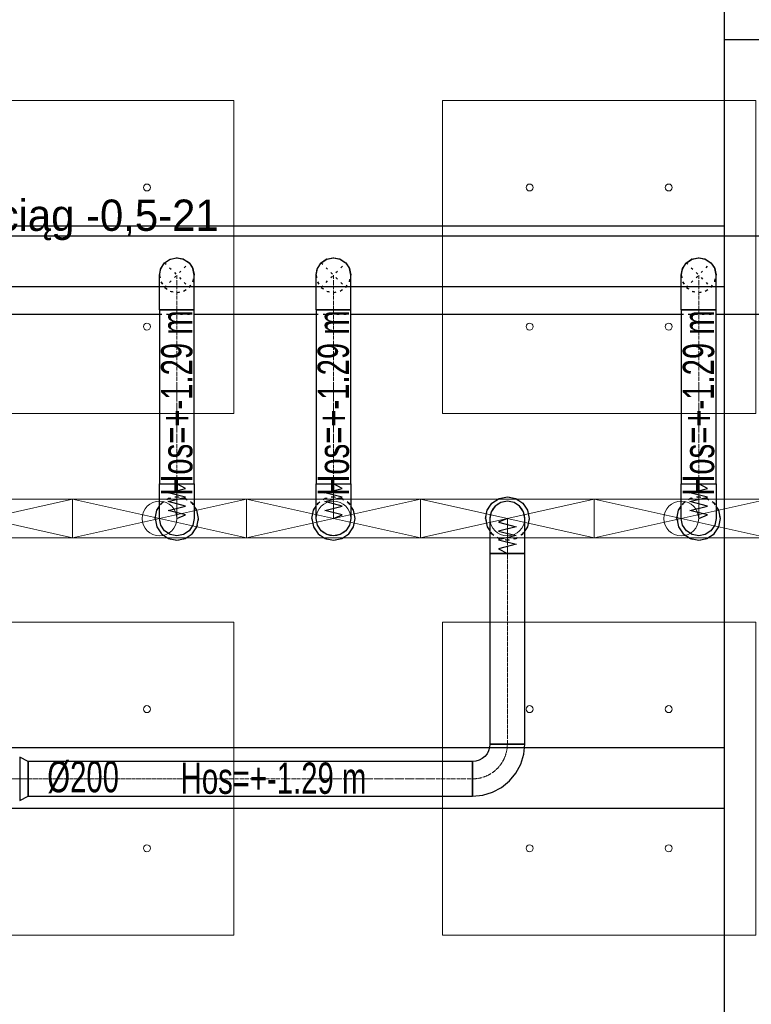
# Model space of a CAD drawing. Header units: centimetres. Extents: x -228435 to 46820, y -89367 to 152985.
# Tile 135 of 252: x -15372 to -11165, y 59203 to 64865. Entities that reach past the tile are written whole.
import ezdxf

# ---------------------------------------------------------------- set-up
doc = ezdxf.new("R2010")
doc.units = ezdxf.units.CM
doc.header["$LTSCALE"] = 50
doc.header["$PDMODE"] = 35
doc.header["$PDSIZE"] = 0.1
for name, pattern in [('CADVENT_CENTERLINE', [9.9, 7.4, -1, 0.5, -1]), ('CADVENT_HIDDEN', [0.8, 0.25, -0.55]), ('Kondygnacja  -0_5$0$HIDDEN', [9.525, 6.35, -3.175]), ('Kondygnacja  -0_5$0$HIDDEN2', [4.7625, 3.175, -1.5875])]:
    doc.linetypes.add(name, pattern=pattern)
doc.layers.get('0').update_dxf_attribs({"color": 8})
doc.layers.get('DEFPOINTS').update_dxf_attribs({"color": 8})
for name, color, linetype in [('01-103-Went PP_poziom-0_5$0$L_Nawiew', 3, 'Continuous'), ('bgde-nawiewDETAILS', 1, 'Continuous'), ('bgde-nawiewEXP', 1, 'Continuous'), ('bgde-nawiewHIDDEN', 1, 'Continuous'), ('bgde-tekst', 7, 'Continuous'), ('Kondygnacja  -0_5$0$ARCH_KONSTR_POWYŻEJ RZUTU', 8, 'Kondygnacja  -0_5$0$HIDDEN'), ('Kondygnacja  -0_5$0$ARCH_KONSTR_POWYŻEJ RZUTU_IST', 8, 'Kondygnacja  -0_5$0$HIDDEN2')]:
    doc.layers.add(name, color=color, linetype=linetype)
for name, color, linetype, lineweight in [('bgde-nawiewCEN', 7, 'Continuous', 13), ('bgde_AJ_specyfikacja', 2, 'Continuous', 30), ('bgde_nawiewnik', 11, 'Continuous', 5), ('Kondygnacja  -0_5$0$ARCH_INFO_WYMIARY', 8, 'Continuous', 9), ('SU Lampy kwadratowe  -05$0$ARCH_SUFITY_PODWIESZANE', 8, 'Continuous', 9)]:
    doc.layers.add(name, color=color, linetype=linetype, lineweight=lineweight)
doc.styles.add('Kondygnacja  -0_5$0$Romans', font='Romans.shx', dxfattribs={"width": 0.7})
doc.dimstyles.new('Kondygnacja  -0_5$0$Wymiary 1-100', dxfattribs={"dimtxt": 12, "dimasz": 10, "dimexe": 5, "dimexo": 0, "dimgap": 4, "dimtad": 1, "dimrnd": 0.5, "dimzin": 12, "dimdsep": 46, "dimtxsty": 'Kondygnacja  -0_5$0$Romans', "dimblk": 'Kondygnacja  -0_5$0$_Oblique', "dimcen": 10, "dimdle": 10, "dimclrt": 55, "dimazin": 0, "dimtfac": 1, "dimtmove": 1, "dimatfit": 3, "dimfxl": 0, "dimtolj": 1, "dimtzin": 0, "dimarcsym": 0})

# ---------------------------------------------------------------- blocks, each defined once
blk = doc.blocks.new('SU Lampy kwadratowe  -05$0$moduł sufitu')
at = {"layer": 'SU Lampy kwadratowe  -05$0$ARCH_SUFITY_PODWIESZANE'}
for points in [[(60, -60), (240, -60), (240, -240), (60, -240)], [(360, -60), (540, -60), (540, -240), (360, -240)], [(60, -360), (240, -360), (240, -540), (60, -540)], [(360, -360), (540, -360), (540, -540), (360, -540)]]:
    blk.add_lwpolyline(points, close=True, dxfattribs=at)
for centre in [(110, -110), (190, -110), (410, -110), (490, -110), (110, -190), (190, -190), (410, -190), (490, -190), (110, -410), (190, -410), (410, -410), (490, -410), (110, -490), (190, -490), (410, -490), (490, -490)]:
    blk.add_circle(centre, 2, dxfattribs=at)
blk = doc.blocks.new('SU Lampy kwadratowe  -05')
at = {"layer": 'SU Lampy kwadratowe  -05$0$ARCH_SUFITY_PODWIESZANE'}
blk.add_blockref('SU Lampy kwadratowe  -05$0$moduł sufitu', (10460, 11000), dxfattribs=at)
blk = doc.blocks.new('Kondygnacja  -0_5$0$konstrukcja istniejąca -0.5')
at = {"layer": 'Kondygnacja  -0_5$0$ARCH_KONSTR_POWYŻEJ RZUTU_IST', "ltscale": 10}
for points in [[(11138, 10975), (10982, 10975), (10982, 11025), (11138, 11025), (11138, 10975)], [(10982, 9825), (10982, 10975)], [(9938, 10567.89), (10982, 10567.89)], [(10982, 10532.89), (9938, 10532.89)]]:
    blk.add_lwpolyline(points, dxfattribs=at)
at = {"layer": 'Kondygnacja  -0_5$0$ARCH_KONSTR_POWYŻEJ RZUTU_IST', "ltscale": 10, "elevation": 0}
for points in [[(9938, 10867.89), (10982, 10867.89)], [(10982, 10832.89), (9938, 10832.89)]]:
    blk.add_lwpolyline(points, dxfattribs=at)
blk = doc.blocks.new('Kondygnacja  -0_5$0$_Oblique')
at = {"color": 0, "linetype": 'ByBlock', "lineweight": -2}
blk.add_line((-0.5, -0.5), (0.5, 0.5), dxfattribs=at)
blk = doc.blocks.new('*D212')
at = {"layer": 'DEFPOINTS', "color": 0}
for p in [(-30586.3, 81900), (-30681.1, 12489.5), (9064, 12489.5)]:
    blk.add_point(p, dxfattribs=at)
at = {"layer": 'Kondygnacja  -0_5$0$ARCH_INFO_WYMIARY', "color": 0, "lineweight": -2}
for p, q in [((-30673.1, 81900), (-30686.1, 81900)), ((-30681.1, 81910), (-30681.1, 12479.5)), ((-30673.1, 12489.5), (-30686.1, 12489.5))]:
    blk.add_line(p, q, dxfattribs=at)
at = {"layer": 'Kondygnacja  -0_5$0$ARCH_INFO_WYMIARY', "color": 0, "lineweight": -2, "xscale": 10, "yscale": 10, "zscale": 10}
for p, rotation in [((-30681.1, 81900), 90), ((-30681.1, 12489.5), 270)]:
    blk.add_blockref('Kondygnacja  -0_5$0$_Oblique', p, dxfattribs=dict(at, rotation=rotation))
at = {"layer": 'Kondygnacja  -0_5$0$ARCH_INFO_WYMIARY', "color": 55, "insert": (-30691.1, 47194.8), "char_height": 12, "attachment_point": 5, "rotation": 90, "style": 'Kondygnacja  -0_5$0$Romans'}
blk.add_mtext('\\A1;69410.5', dxfattribs=at)
blk = doc.blocks.new('A$C066D7839')
at = {"layer": 'bgde_nawiewnik'}
for p, q in [((-50, -11.15), (-50, 11.15)), ((-50, 11.15), (50, 11.15)), ((-50, -11.15), (50, 11.15)), ((50, -11.15), (-50, 11.15)), ((50, 11.15), (50, -11.15)), ((50, -11.15), (-50, -11.15))]:
    blk.add_line(p, q, dxfattribs=at)
blk.add_circle((0, 0), 10, dxfattribs=at)

msp = doc.modelspace()

# ---------------------------------------------------------------- linework, layer by layer
at = {"layer": 'bgde-nawiewCEN', "linetype": 'CADVENT_CENTERLINE', "ltscale": 0.06}
for p, q in [((-14467.838, 63196.213), (-14467.838, 63396.213)), ((-13567.838, 63196.213), (-13567.838, 63396.213)), ((-11467.838, 63196.213), (-11467.838, 63396.213)), ((-14467.838, 63196.213), (-14467.838, 62196.041)), ((-13567.838, 63196.213), (-13567.838, 62196.041)), ((-11467.838, 63196.213), (-11467.838, 62196.041)), ((-14467.838, 62196.041), (-14467.838, 62177.345)), ((-14467.838, 62177.345), (-14467.838, 62126.234)), ((-13567.838, 62196.041), (-13567.838, 62177.345)), ((-13567.838, 62177.345), (-13567.838, 62126.234)), ((-11467.838, 62196.041), (-11467.838, 62177.345)), ((-11467.838, 62177.345), (-11467.838, 62126.234)), ((-14467.838, 62126.234), (-14467.838, 62098.441)), ((-13567.838, 62126.234), (-13567.838, 62098.441)), ((-11467.838, 62126.234), (-11467.838, 62098.441)), ((-14467.838, 62098.441), (-14467.838, 62074.915)), ((-14467.838, 62074.915), (-14467.838, 62055.3)), ((-13567.838, 62098.441), (-13567.838, 62074.915)), ((-13567.838, 62074.915), (-13567.838, 62055.3)), ((-11467.838, 62098.441), (-11467.838, 62074.915)), ((-11467.838, 62074.915), (-11467.838, 62055.3)), ((-14467.838, 62055.3), (-14467.838, 62039.241)), ((-14467.838, 62039.241), (-14467.838, 62026.382)), ((-14467.838, 62026.382), (-14467.838, 62016.367)), ((-14467.838, 62016.367), (-14467.838, 62008.841)), ((-14467.838, 62008.841), (-14467.838, 62003.448)), ((-13567.838, 62055.3), (-13567.838, 62039.241)), ((-13567.838, 62039.241), (-13567.838, 62026.382)), ((-13567.838, 62026.382), (-13567.838, 62016.367)), ((-13567.838, 62016.367), (-13567.838, 62008.841)), ((-13567.838, 62008.841), (-13567.838, 62003.448)), ((-11467.838, 62055.3), (-11467.838, 62039.241)), ((-11467.838, 62039.241), (-11467.838, 62026.382)), ((-11467.838, 62026.382), (-11467.838, 62016.367)), ((-11467.838, 62016.367), (-11467.838, 62008.841)), ((-11467.838, 62008.841), (-11467.838, 62003.448)), ((-14467.838, 62003.448), (-14467.838, 61999.834)), ((-14467.838, 61999.834), (-14467.838, 61997.641)), ((-14467.838, 61997.641), (-14467.838, 61996.515)), ((-14467.838, 61996.515), (-14467.838, 61996.041)), ((-13567.838, 62003.448), (-13567.838, 61999.834)), ((-13567.838, 61999.834), (-13567.838, 61997.641)), ((-13567.838, 61997.641), (-13567.838, 61996.515)), ((-13567.838, 61996.515), (-13567.838, 61996.041)), ((-12567.838, 61995.567), (-12567.838, 61996.041)), ((-12567.838, 61994.441), (-12567.838, 61995.567)), ((-12567.838, 61992.248), (-12567.838, 61994.441)), ((-12567.838, 61988.634), (-12567.838, 61992.248)), ((-12567.838, 61983.241), (-12567.838, 61988.634)), ((-12567.838, 61975.715), (-12567.838, 61983.241)), ((-12567.838, 61965.7), (-12567.838, 61975.715)), ((-12567.838, 61952.841), (-12567.838, 61965.7)), ((-12567.838, 61936.782), (-12567.838, 61952.841)), ((-11467.838, 62003.448), (-11467.838, 61999.834)), ((-11467.838, 61999.834), (-11467.838, 61997.641)), ((-11467.838, 61997.641), (-11467.838, 61996.515)), ((-11467.838, 61996.515), (-11467.838, 61996.041)), ((-12567.838, 61917.167), (-12567.838, 61936.782)), ((-12567.838, 61893.641), (-12567.838, 61917.167)), ((-12567.838, 61865.848), (-12567.838, 61893.641)), ((-12567.838, 61814.737), (-12567.838, 61865.848)), ((-12567.838, 61796.041), (-12567.838, 61814.737)), ((-12567.838, 60699.264), (-12567.838, 61796.041)), ((-15426.634, 60499.264), (-15323.634, 60499.264)), ((-15323.634, 60499.264), (-12767.838, 60499.264))]:
    msp.add_line(p, q, dxfattribs=at)
msp.add_arc((-12767.838, 60699.264), 200, 270, 0, dxfattribs=at)
at = {"layer": 'bgde-nawiewDETAILS', "linetype": 'CADVENT_HIDDEN'}
for p, q in [((-14538.549, 63325.502), (-14397.127, 63466.923)), ((-14538.549, 63466.923), (-14397.127, 63325.502)), ((-13638.549, 63325.502), (-13497.127, 63466.923)), ((-13638.549, 63466.923), (-13497.127, 63325.502)), ((-11538.549, 63325.502), (-11397.127, 63466.923)), ((-11538.549, 63466.923), (-11397.127, 63325.502))]:
    msp.add_line(p, q, dxfattribs=at)
at = {"layer": 'bgde-nawiewEXP', "linetype": 'Continuous'}
for points in [[(-17847.16, 63296.213), (-17847.16, 63496.213), (-17447.16, 63621.213), (-17447.16, 63171.213), (-17847.16, 63396.213), (-17447.16, 63621.213), (-3417.4, 63621.213), (-3417.4, 63171.213), (-4467.838, 63171.213)], [(-14560.226, 63434.481), (-14538.549, 63466.923), (-14506.106, 63488.6), (-14508.781, 63486.814)], [(-14560.226, 63434.481), (-14538.549, 63466.923), (-14512.542, 63484.301)], [(-14535.495, 63468.188), (-14510.314, 63486.743), (-14472.436, 63496.107), (-14469.256, 63495.625)], [(-14506.106, 63488.6), (-14467.838, 63496.213), (-14437.161, 63490.11)], [(-14506.106, 63488.6), (-14467.838, 63496.213), (-14429.57, 63488.6), (-14432.724, 63489.228)], [(-14464.784, 63494.947), (-14433.858, 63490.262), (-14400.454, 63470.1), (-14398.546, 63467.511)], [(-14429.57, 63488.6), (-14397.127, 63466.923), (-14379.75, 63440.916)], [(-14429.57, 63488.6), (-14397.127, 63466.923), (-14375.45, 63434.481), (-14367.838, 63396.213)], [(-13660.226, 63434.481), (-13638.549, 63466.923), (-13606.106, 63488.6), (-13608.156, 63487.231)], [(-13660.226, 63434.481), (-13638.549, 63466.923), (-13611.218, 63485.185)], [(-13636.019, 63467.971), (-13609.352, 63487.188), (-13571.377, 63496.15), (-13568.943, 63495.755)], [(-13606.106, 63488.6), (-13567.838, 63496.213), (-13535.599, 63489.8)], [(-13606.106, 63488.6), (-13567.838, 63496.213), (-13529.57, 63488.6), (-13531.988, 63489.081)], [(-13565.308, 63495.165), (-13532.863, 63489.897), (-13499.674, 63469.381), (-13498.232, 63467.381)], [(-13529.57, 63488.6), (-13497.127, 63466.923), (-13478.866, 63439.593)], [(-13529.57, 63488.6), (-13497.127, 63466.923), (-13475.45, 63434.481), (-13467.838, 63396.213)], [(-11560.226, 63434.481), (-11538.549, 63466.923), (-11506.106, 63488.6), (-11508.309, 63487.129)], [(-11560.226, 63434.481), (-11538.549, 63466.923), (-11511.551, 63484.963)], [(-11535.882, 63468.028), (-11509.589, 63487.08), (-11471.637, 63496.14), (-11469.021, 63495.723)], [(-11506.106, 63488.6), (-11467.838, 63496.213), (-11435.992, 63489.878)], [(-11506.106, 63488.6), (-11467.838, 63496.213), (-11429.57, 63488.6), (-11432.168, 63489.117)], [(-11465.171, 63495.108), (-11433.107, 63489.988), (-11399.865, 63469.558), (-11398.31, 63467.413)], [(-11429.57, 63488.6), (-11397.127, 63466.923), (-11379.088, 63439.925)], [(-11429.57, 63488.6), (-11397.127, 63466.923), (-11375.45, 63434.481), (-11367.838, 63396.213)], [(-14567.838, 63196.213), (-14367.838, 63196.213), (-14367.838, 63396.213), (-14375.45, 63434.481), (-14377.237, 63437.155)], [(-14567.838, 63396.213), (-14560.226, 63434.481), (-14560.854, 63431.327)], [(-14567.838, 63196.213), (-14567.838, 63396.213), (-14561.736, 63426.89)], [(-14566.573, 63399.267), (-14561.888, 63430.192), (-14541.725, 63463.597), (-14539.136, 63465.505)], [(-14395.862, 63463.869), (-14377.308, 63438.689), (-14367.944, 63400.811), (-14368.426, 63397.631)], [(-13667.838, 63196.213), (-13467.838, 63196.213), (-13467.838, 63396.213), (-13475.45, 63434.481), (-13476.82, 63436.531)], [(-13667.838, 63396.213), (-13660.226, 63434.481), (-13660.707, 63432.063)], [(-13667.838, 63196.213), (-13667.838, 63396.213), (-13661.425, 63428.451)], [(-13666.79, 63398.742), (-13661.522, 63431.188), (-13641.007, 63464.377), (-13639.007, 63465.818)], [(-13496.08, 63464.393), (-13476.862, 63437.726), (-13467.901, 63399.751), (-13468.296, 63397.318)], [(-11567.838, 63196.213), (-11367.838, 63196.213), (-11367.838, 63396.213), (-11375.45, 63434.481), (-11376.922, 63436.684)], [(-11567.838, 63396.213), (-11560.226, 63434.481), (-11560.743, 63431.883)], [(-11567.838, 63196.213), (-11567.838, 63396.213), (-11561.504, 63428.059)], [(-11566.733, 63398.88), (-11561.613, 63430.943), (-11541.184, 63464.186), (-11539.039, 63465.74)], [(-11396.023, 63464.256), (-11376.971, 63437.963), (-11367.91, 63400.011), (-11368.328, 63397.395)], [(-16467.838, 63171.213), (-14567.838, 63171.213)], [(-14367.838, 63171.213), (-13667.838, 63171.213)], [(-13467.838, 63171.213), (-11567.838, 63171.213)], [(-11367.838, 63171.213), (-10367.838, 63171.213)], [(-12692.838, 61996.041), (-12683.323, 62043.877), (-12656.226, 62084.429), (-12615.674, 62111.526), (-12567.838, 62121.041), (-12520.003, 62111.526), (-12479.45, 62084.429), (-12452.353, 62043.877), (-12442.838, 61996.041), (-12452.353, 61948.206), (-12467.838, 61925.031)], [(-14592.838, 61996.041), (-14583.323, 61948.206), (-14556.226, 61907.653), (-14515.674, 61880.556), (-14467.838, 61871.041), (-14420.003, 61880.556), (-14379.45, 61907.653), (-14352.353, 61948.206), (-14342.838, 61996.041), (-14352.353, 62043.877), (-14367.838, 62067.051)], [(-14592.838, 61996.041), (-14583.323, 62043.877), (-14567.838, 62067.051)], [(-13692.838, 61996.041), (-13683.323, 61948.206), (-13656.226, 61907.653), (-13615.674, 61880.556), (-13567.838, 61871.041), (-13520.003, 61880.556), (-13479.45, 61907.653), (-13452.353, 61948.206), (-13442.838, 61996.041), (-13452.353, 62043.877), (-13467.838, 62067.051)], [(-13692.838, 61996.041), (-13683.323, 62043.877), (-13667.838, 62067.051)], [(-11592.838, 61996.041), (-11583.323, 61948.206), (-11556.226, 61907.653), (-11515.674, 61880.556), (-11467.838, 61871.041), (-11420.003, 61880.556), (-11379.45, 61907.653), (-11352.353, 61948.206), (-11342.838, 61996.041), (-11352.353, 62043.877), (-11367.838, 62067.051)], [(-11592.838, 61996.041), (-11583.323, 62043.877), (-11567.838, 62067.051)], [(-12692.838, 61996.041), (-12683.323, 61948.206), (-12667.838, 61925.031)]]:
    msp.add_lwpolyline(points, dxfattribs=at)
for points in [[(-14567.838, 62196.041), (-14367.838, 62196.041), (-14367.838, 63196.212), (-14567.838, 63196.212)], [(-13667.838, 62196.041), (-13467.838, 62196.041), (-13467.838, 63196.212), (-13667.838, 63196.212)], [(-11567.838, 62196.041), (-11367.838, 62196.041), (-11367.838, 63196.212), (-11567.838, 63196.212)], [(-14567.838, 61999.834), (-14567.838, 62196.041), (-14367.838, 62196.041), (-14367.838, 61996.041), (-14375.45, 61957.773), (-14397.127, 61925.33), (-14429.57, 61903.653), (-14467.838, 61896.041), (-14506.106, 61903.653), (-14538.549, 61925.33), (-14560.226, 61957.773), (-14567.838, 61996.041), (-14567.838, 61997.641)], [(-13667.838, 62003.448), (-13667.838, 62196.041), (-13467.838, 62196.041), (-13467.838, 61996.041), (-13475.45, 61957.773), (-13497.127, 61925.33), (-13529.57, 61903.653), (-13567.838, 61896.041), (-13606.106, 61903.653), (-13638.549, 61925.33), (-13660.226, 61957.773), (-13667.838, 61996.041), (-13667.838, 61999.834)], [(-11567.838, 62003.448), (-11567.838, 62196.041), (-11367.838, 62196.041), (-11367.838, 61996.041), (-11375.45, 61957.773), (-11397.127, 61925.33), (-11429.57, 61903.653), (-11467.838, 61896.041), (-11506.106, 61903.653), (-11538.549, 61925.33), (-11560.226, 61957.773), (-11567.838, 61996.041), (-11567.838, 61999.834)], [(-12667.838, 61796.041), (-12467.838, 61796.041), (-12467.838, 61996.041), (-12475.45, 62034.309), (-12497.127, 62066.752), (-12529.57, 62088.429), (-12567.838, 62096.041), (-12606.106, 62088.429), (-12638.549, 62066.752), (-12660.226, 62034.309), (-12667.838, 61996.041), (-12667.838, 61814.737)], [(-12667.838, 60699.264), (-12467.838, 60699.264), (-12467.838, 61796.041), (-12667.838, 61796.041)], [(-12767.838, 60399.264), (-12709.311, 60405.029), (-12653.033, 60422.1), (-12601.167, 60449.823), (-12555.706, 60487.132), (-12518.397, 60532.593), (-12490.674, 60584.459), (-12473.603, 60640.737), (-12467.838, 60699.264), (-12667.838, 60699.264), (-12669.76, 60679.755), (-12675.45, 60660.996), (-12684.691, 60643.707), (-12697.127, 60628.554), (-12712.281, 60616.117), (-12729.57, 60606.876), (-12748.329, 60601.186), (-12767.838, 60599.264), (-12767.838, 60406.876)], [(-15371.791, 60374.264), (-15323.634, 60399.264), (-15323.634, 60599.264), (-15371.791, 60624.264), (-15371.791, 60383.779)], [(-15323.634, 60399.264), (-12767.838, 60399.264), (-12767.838, 60599.264), (-15323.634, 60599.264), (-15323.634, 60406.876)]]:
    msp.add_lwpolyline(points, close=True, dxfattribs=at)
at = {"layer": 'bgde-nawiewEXP'}
for points in [[(-14467.838, 61996.041), (-14417.838, 62017.339), (-14517.838, 62042.701), (-14417.838, 62067.921), (-14517.838, 62093.206), (-14417.838, 62118.741), (-14517.838, 62144.1), (-14417.838, 62169.559), (-14467.838, 62196.041)], [(-13567.838, 61996.041), (-13517.838, 62017.339), (-13617.838, 62042.701), (-13517.838, 62067.921), (-13617.838, 62093.206), (-13517.838, 62118.741), (-13617.838, 62144.1), (-13517.838, 62169.559), (-13567.838, 62196.041)], [(-11467.838, 61996.041), (-11417.838, 62017.339), (-11517.838, 62042.701), (-11417.838, 62067.921), (-11517.838, 62093.206), (-11417.838, 62118.741), (-11517.838, 62144.1), (-11417.838, 62169.559), (-11467.838, 62196.041)], [(-12567.838, 61996.041), (-12617.838, 61974.743), (-12517.838, 61949.382), (-12617.838, 61924.161), (-12517.838, 61898.876), (-12617.838, 61873.341), (-12517.838, 61847.982), (-12617.838, 61822.523), (-12567.838, 61796.041)]]:
    msp.add_lwpolyline(points, dxfattribs=at)
at = {"layer": 'bgde-nawiewHIDDEN', "linetype": 'CADVENT_HIDDEN'}
for points in [[(-14512.542, 63484.301), (-14508.781, 63486.814)], [(-14469.256, 63495.625), (-14464.784, 63494.947)], [(-14437.161, 63490.11), (-14432.724, 63489.228)], [(-13611.218, 63485.185), (-13608.156, 63487.231)], [(-13568.943, 63495.755), (-13565.308, 63495.165)], [(-13535.599, 63489.8), (-13531.988, 63489.081)], [(-11511.551, 63484.963), (-11508.309, 63487.129)], [(-11469.021, 63495.723), (-11465.171, 63495.108)], [(-11435.992, 63489.878), (-11432.168, 63489.117)], [(-14561.736, 63426.89), (-14560.854, 63431.327)], [(-14539.136, 63465.505), (-14535.495, 63468.188)], [(-14398.546, 63467.511), (-14395.862, 63463.869)], [(-14379.75, 63440.916), (-14377.237, 63437.155)], [(-13661.425, 63428.451), (-13660.707, 63432.063)], [(-13639.007, 63465.818), (-13636.019, 63467.971)], [(-13498.232, 63467.381), (-13496.08, 63464.393)], [(-13478.866, 63439.593), (-13476.82, 63436.531)], [(-11561.504, 63428.059), (-11560.743, 63431.883)], [(-11539.039, 63465.74), (-11535.882, 63468.028)], [(-11398.31, 63467.413), (-11396.023, 63464.256)], [(-11379.088, 63439.925), (-11376.922, 63436.684)], [(-14567.838, 63396.213), (-14560.226, 63357.944), (-14538.549, 63325.502), (-14506.106, 63303.825), (-14467.838, 63296.213), (-14429.57, 63303.825), (-14397.127, 63325.502), (-14375.45, 63357.944), (-14367.838, 63396.213)], [(-14567.732, 63391.614), (-14566.573, 63399.267)], [(-14567.732, 63391.614), (-14558.369, 63353.736), (-14535.223, 63322.325), (-14501.818, 63302.163), (-14463.24, 63296.318), (-14425.362, 63305.682), (-14393.951, 63328.828), (-14373.788, 63362.233), (-14368.426, 63397.631)], [(-13667.838, 63396.213), (-13660.226, 63357.944), (-13638.549, 63325.502), (-13606.106, 63303.825), (-13567.838, 63296.213), (-13529.57, 63303.825), (-13497.127, 63325.502), (-13475.45, 63357.944), (-13467.838, 63396.213)], [(-13667.775, 63392.674), (-13666.79, 63398.742)], [(-13667.775, 63392.674), (-13658.814, 63354.699), (-13636.002, 63323.044), (-13602.813, 63302.528), (-13564.3, 63296.275), (-13526.325, 63305.237), (-13494.67, 63328.048), (-13474.154, 63361.237), (-13468.296, 63397.318)], [(-11567.838, 63396.213), (-11560.226, 63357.944), (-11538.549, 63325.502), (-11506.106, 63303.825), (-11467.838, 63296.213), (-11429.57, 63303.825), (-11397.127, 63325.502), (-11375.45, 63357.944), (-11367.838, 63396.213)], [(-11567.766, 63392.414), (-11566.733, 63398.88)], [(-11567.766, 63392.414), (-11558.706, 63354.462), (-11535.811, 63322.867), (-11502.569, 63302.437), (-11464.039, 63296.285), (-11426.088, 63305.345), (-11394.492, 63328.239), (-11374.063, 63361.482), (-11368.328, 63397.395)], [(-14567.838, 63171.213), (-14367.838, 63171.213)], [(-13667.838, 63171.213), (-13467.838, 63171.213)], [(-11567.838, 63171.213), (-11367.838, 63171.213)], [(-14592.838, 61996.041), (-14583.323, 61948.206), (-14556.226, 61907.653), (-14515.674, 61880.556), (-14467.838, 61871.041), (-14420.003, 61880.556), (-14379.45, 61907.653), (-14352.353, 61948.206), (-14342.838, 61996.041), (-14352.353, 62043.877), (-14379.45, 62084.429), (-14420.003, 62111.526), (-14467.838, 62121.041), (-14515.674, 62111.526), (-14556.226, 62084.429), (-14567.838, 62067.051)], [(-14592.838, 61996.041), (-14583.323, 62043.877), (-14556.226, 62084.429), (-14515.674, 62111.526), (-14467.838, 62121.041), (-14420.003, 62111.526), (-14379.45, 62084.429), (-14367.838, 62067.051)], [(-13692.838, 61996.041), (-13683.323, 61948.206), (-13656.226, 61907.653), (-13615.674, 61880.556), (-13567.838, 61871.041), (-13520.003, 61880.556), (-13479.45, 61907.653), (-13452.353, 61948.206), (-13442.838, 61996.041), (-13452.353, 62043.877), (-13479.45, 62084.429), (-13520.003, 62111.526), (-13567.838, 62121.041), (-13615.674, 62111.526), (-13656.226, 62084.429), (-13667.838, 62067.051)], [(-13692.838, 61996.041), (-13683.323, 62043.877), (-13656.226, 62084.429), (-13615.674, 62111.526), (-13567.838, 62121.041), (-13520.003, 62111.526), (-13479.45, 62084.429), (-13467.838, 62067.051)], [(-12692.838, 61996.041), (-12683.323, 62043.877), (-12656.226, 62084.429), (-12615.674, 62111.526), (-12567.838, 62121.041), (-12520.003, 62111.526), (-12479.45, 62084.429), (-12452.353, 62043.877), (-12442.838, 61996.041), (-12452.353, 61948.206), (-12479.45, 61907.653), (-12520.003, 61880.556), (-12567.838, 61871.041), (-12615.674, 61880.556), (-12656.226, 61907.653), (-12615.674, 61880.556), (-12567.838, 61871.041), (-12520.003, 61880.556), (-12479.45, 61907.653), (-12467.838, 61925.031)], [(-11592.838, 61996.041), (-11583.323, 61948.206), (-11556.226, 61907.653), (-11515.674, 61880.556), (-11467.838, 61871.041), (-11420.003, 61880.556), (-11379.45, 61907.653), (-11352.353, 61948.206), (-11342.838, 61996.041), (-11352.353, 62043.877), (-11379.45, 62084.429), (-11420.003, 62111.526), (-11467.838, 62121.041), (-11515.674, 62111.526), (-11556.226, 62084.429), (-11567.838, 62067.051)], [(-11592.838, 61996.041), (-11583.323, 62043.877), (-11556.226, 62084.429), (-11515.674, 62111.526), (-11467.838, 62121.041), (-11420.003, 62111.526), (-11379.45, 62084.429), (-11367.838, 62067.051)], [(-12692.838, 61996.041), (-12683.323, 61948.206), (-12656.226, 61907.653), (-12667.838, 61925.031)]]:
    msp.add_lwpolyline(points, dxfattribs=at)

# ---------------------------------------------------------------- block references
at = {"layer": '01-103-Went PP_poziom-0_5$0$L_Nawiew', "xscale": 10, "yscale": 10, "zscale": 10}
for p in [(-15567.836, 61996.041, 742.119), (-14567.836, 61996.041, 742.119), (-13567.836, 61996.041, 742.119), (-12567.836, 61996.041, 742.119), (-11567.836, 61996.041, 742.119)]:
    msp.add_blockref('A$C066D7839', p, dxfattribs=at)
at = {"layer": 'Kondygnacja  -0_5$0$ARCH_KONSTR_POWYŻEJ RZUTU', "xscale": 10, "yscale": 10, "zscale": 10}
msp.add_blockref('Kondygnacja  -0_5$0$konstrukcja istniejąca -0.5', (-121140, -45000), dxfattribs=at)
at = {"layer": 'SU Lampy kwadratowe  -05$0$ARCH_SUFITY_PODWIESZANE', "xscale": 10, "yscale": 10, "zscale": 10}
msp.add_blockref('SU Lampy kwadratowe  -05', (-121140, -45000), dxfattribs=at)

# ---------------------------------------------------------------- texts
at = {"layer": 'bgde-tekst', "width": 0.7}
for p in [(-14378.896, 62126.417, 630), (-13478.896, 62126.417, 630), (-11378.896, 62126.417, 630)]:
    msp.add_text('Hos=+-1.29 m ', height=180, rotation=90, dxfattribs=at).set_placement(p)
for s, p in [('%%c200', (-15213.153, 60421.729, 1920)), ('Hos=+-1.29 m ', (-14446.078, 60413.057, 1920))]:
    msp.add_text(s, height=180, dxfattribs=at).set_placement(p)
at = {"layer": 'bgde_AJ_specyfikacja', "insert": (-15498.724, 63830.556, -660), "char_height": 180, "width": 1505.25105, "attachment_point": 1}
msp.add_mtext('ciąg -0,5-21', dxfattribs=at)

# ---------------------------------------------------------------- dimensions: what is measured, and where the dimension line sits
at = {"layer": 'Kondygnacja  -0_5$0$ARCH_INFO_WYMIARY'}
dim = msp.add_linear_dim(base=(-30681.114, 12489.5), p1=(-30586.301, 81900), p2=(9064, 12489.5), angle=90, dimstyle='Kondygnacja  -0_5$0$Wymiary 1-100', dxfattribs=at)
dim.commit()
dim.dimension.update_dxf_attribs({"geometry": '*D212', "text_midpoint": (-30691.114, 47194.75)})

doc.saveas('drawing.dxf')
